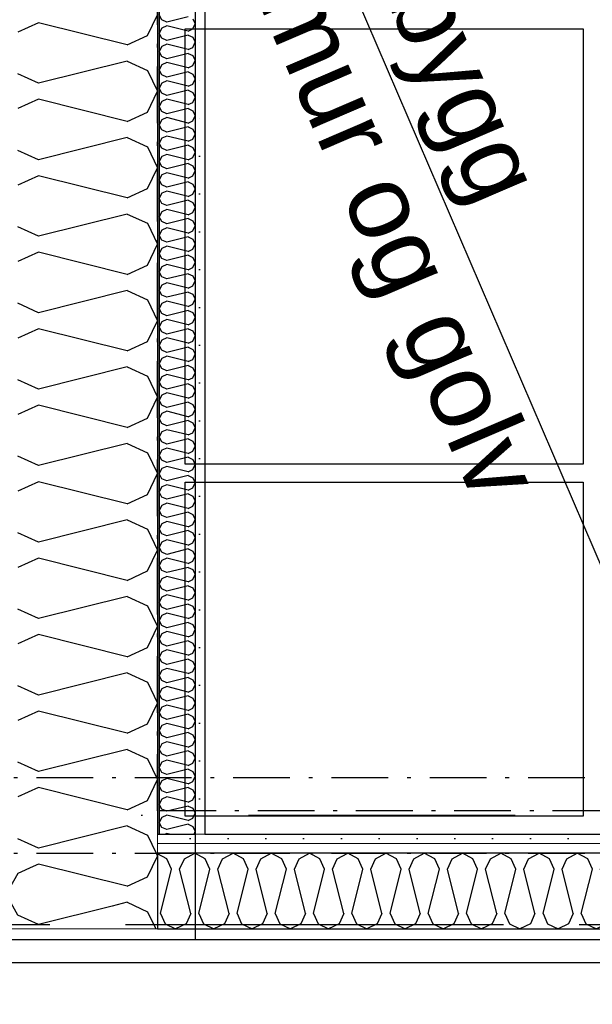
# Model space of a CAD drawing. Header units: millimetres. Extents: x -173281 to 144469, y -85977 to 83288.
# Tile 89 of 256: x -77400 to -76643, y -28322 to -27019. Entities that reach past the tile are written whole.
import ezdxf
from ezdxf.enums import TextEntityAlignment as Align

# ---------------------------------------------------------------- set-up
doc = ezdxf.new("R2010")
doc.units = ezdxf.units.MM
doc.header["$LTSCALE"] = 0.5
doc.header["$MEASUREMENT"] = 0
for name, pattern in [('Akselinje', [1500, 1000, -200, 100, -200]), ('Over snittplan', [260, 150, -50, 10, -50]), ('PLINE', [0]), ('Prikk & stiplet', [1340.555525, 705.555534, -352.777767, 0, -282.222223])]:
    doc.linetypes.add(name, pattern=pattern)
for name, color, linetype in [('223- Bjelker', 7, 'Continuous'), ('232- Ikke-bærende yttervegger (Skravur)(Nye konstruksjoner)', 7, 'Continuous'), ('232- Ikke-bærende yttervegger(Nye konstruksjoner)', 7, 'Continuous'), ('235- Utvendig kledning og overflate (Skravur)(Nye konstruksjoner)', 7, 'Continuous'), ('242- Ikke-bærende innervegger (Skravur)(Nye konstruksjoner)', 7, 'Continuous'), ('242- Ikke-bærende innervegger(Nye konstruksjoner)', 7, 'Continuous'), ('252- Gulv på grunn_ bunnplate', 7, 'Continuous'), ('252- Gulv på grunn_ bunnplate(Nye konstruksjoner)', 7, 'Continuous'), ('255- Gulvoverflate(Nye konstruksjoner)', 7, 'Continuous'), ('256- Faste himlinger og overflatebehandling(Nye konstruksjoner)', 7, 'Continuous'), ('257- Systemhimlinger(Nye konstruksjoner)', 7, 'Continuous'), ('82-- Modullinjer', 7, 'Continuous'), ('832- Tekst bygning(Nye konstruksjoner)', 7, 'Continuous'), ('862- M___Nettoareal(Nye konstruksjoner)', 7, 'Continuous'), ('862- M___Nettoareal(Polylinje)(Nye konstruksjoner)', 7, 'Continuous'), ('862- M___Nettoareal(Tekst)(Nye konstruksjoner)', 7, 'Continuous')]:
    doc.layers.add(name, color=color, linetype=linetype)
doc.layers.add('235- Utvendig kledning og overflate(Nye konstruksjoner)', color=7, linetype='Continuous', lineweight=0)
doc.layers.add('236- Innvendig kledning og overflate(Nye konstruksjoner)', color=7, linetype='Continuous', lineweight=0)
doc.styles.add('GENERATED_STYLE_1', font='arial.ttf')
doc.styles.add('GENERATED_STYLE_2', font='arial.ttf')
doc.linetypes.add('Lydfuge betonggolv', pattern='A,0,[5,A-2607.111 Plan 1. etasje1.Shx,S=3.968254,R=0,X=0,Y=-3.46945e-18],-600,0', length=600)
pattern_1 = [(180, (0, 0), (0, 86.60254), [0, -50]), (180, (-25, -43.3), (0, 86.60254), [0, -50])]

# ---------------------------------------------------------------- blocks, each defined once
blk = doc.blocks.new('Lager_A-136_33', base_point=(-76089.8, -27447.3))
at = {"layer": '862- M___Nettoareal(Polylinje)(Nye konstruksjoner)', "linetype": 'PLINE', "flags": 128}
blk.add_lwpolyline([(-77155.7, -25941.9), (-77155.7, -28096.9), (-76468.2, -28096.9), (-74293.2, -28096.9), (-74293.2, -25946.9), (-76468.2, -25946.9), (-76468.2, -25941.9)], close=True, dxfattribs=at)
at = {"layer": '862- M___Nettoareal(Tekst)(Nye konstruksjoner)', "style": 'GENERATED_STYLE_1'}
for tag, height, p in [('DUMMY_862', 150, (-76207.6, -27184.2)), ('ROOM_NAME', 150, (-76207.6, -27744.6)), ('DUMMY_861', 100, (-76364.8, -27344.4)), ('ROOM_NUMBER', 100, (-76364.8, -27733.2)), ('DUMMY_863', 100, (-75971.9, -27710.3))]:
    blk.add_attdef(tag, text='', height=height, rotation=90, dxfattribs=at).set_placement(p, align=Align.TOP_LEFT)
blk = doc.blocks.new('*X485')
at = {"layer": '242- Ikke-bærende innervegger (Skravur)(Nye konstruksjoner)', "linetype": 'PLINE'}
for p, q in [((-77205.7, -28129.6), (-77218.2, -28122.7)), ((-77199.5, -28143.2), (-77205.7, -28129.6)), ((-77188.9, -28143.2), (-77182.7, -28129.6)), ((-77182.7, -28129.6), (-77168.9, -28121.9)), ((-77155.1, -28129.6), (-77168.9, -28121.9)), ((-77148.9, -28143.2), (-77155.1, -28129.6)), ((-77138.3, -28143.2), (-77132.1, -28129.6)), ((-77132.1, -28129.6), (-77118.3, -28121.9)), ((-77104.5, -28129.6), (-77118.3, -28121.9)), ((-77098.4, -28143.2), (-77104.5, -28129.6)), ((-77087.7, -28143.2), (-77081.6, -28129.6)), ((-77081.6, -28129.6), (-77067.7, -28121.9)), ((-77053.9, -28129.6), (-77067.7, -28121.9)), ((-77047.8, -28143.2), (-77053.9, -28129.6)), ((-77037.1, -28143.2), (-77031, -28129.6)), ((-77031, -28129.6), (-77017.2, -28121.9)), ((-77003.3, -28129.6), (-77017.2, -28121.9)), ((-76997.2, -28143.2), (-77003.3, -28129.6)), ((-76986.6, -28143.2), (-76980.4, -28129.6)), ((-76980.4, -28129.6), (-76966.6, -28121.9)), ((-76952.8, -28129.6), (-76966.6, -28121.9)), ((-76946.6, -28143.2), (-76952.8, -28129.6)), ((-76936, -28143.2), (-76929.8, -28129.6)), ((-76929.8, -28129.6), (-76916, -28121.9)), ((-76902.2, -28129.6), (-76916, -28121.9)), ((-76896, -28143.2), (-76902.2, -28129.6)), ((-76885.4, -28143.2), (-76879.2, -28129.6)), ((-76879.2, -28129.6), (-76865.4, -28121.9)), ((-76851.6, -28129.6), (-76865.4, -28121.9)), ((-76845.4, -28143.2), (-76851.6, -28129.6)), ((-76834.8, -28143.2), (-76828.6, -28129.6)), ((-76828.6, -28129.6), (-76814.8, -28121.9)), ((-76801, -28129.6), (-76814.8, -28121.9)), ((-76794.8, -28143.2), (-76801, -28129.6)), ((-76784.2, -28143.2), (-76778, -28129.6)), ((-76778, -28129.6), (-76764.2, -28121.9)), ((-76750.4, -28129.6), (-76764.2, -28121.9)), ((-76744.3, -28143.2), (-76750.4, -28129.6)), ((-76733.6, -28143.2), (-76727.5, -28129.6)), ((-76727.5, -28129.6), (-76713.6, -28121.9)), ((-76699.8, -28129.6), (-76713.6, -28121.9)), ((-76693.7, -28143.2), (-76699.8, -28129.6)), ((-76683, -28143.2), (-76676.9, -28129.6)), ((-76676.9, -28129.6), (-76663.1, -28121.9)), ((-76649.2, -28129.6), (-76663.1, -28121.9)), ((-76643.1, -28143.2), (-76649.2, -28129.6)), ((-76632.5, -28143.2), (-76626.3, -28129.6)), ((-76626.3, -28129.6), (-76612.5, -28121.9)), ((-76598.7, -28129.6), (-76612.5, -28121.9)), ((-76592.5, -28143.2), (-76598.7, -28129.6)), ((-76581.9, -28143.2), (-76575.7, -28129.6)), ((-76575.7, -28129.6), (-76561.9, -28121.9)), ((-76548.1, -28129.6), (-76561.9, -28121.9)), ((-76541.9, -28143.2), (-76548.1, -28129.6)), ((-76531.3, -28143.2), (-76525.1, -28129.6)), ((-76525.1, -28129.6), (-76511.3, -28121.9)), ((-76497.5, -28129.6), (-76511.3, -28121.9)), ((-76491.3, -28143.2), (-76497.5, -28129.6)), ((-76480.7, -28143.2), (-76474.5, -28129.6)), ((-76474.5, -28129.6), (-76468.2, -28126.1)), ((-77214.2, -28201.8), (-77199.5, -28143.2)), ((-77174.2, -28201.8), (-77188.9, -28143.2)), ((-77163.6, -28201.8), (-77148.9, -28143.2)), ((-77123.6, -28201.8), (-77138.3, -28143.2)), ((-77113, -28201.8), (-77098.4, -28143.2)), ((-77073.1, -28201.8), (-77087.7, -28143.2)), ((-77062.4, -28201.8), (-77047.8, -28143.2)), ((-77022.5, -28201.8), (-77037.1, -28143.2)), ((-77011.8, -28201.8), (-76997.2, -28143.2)), ((-76971.9, -28201.8), (-76986.6, -28143.2)), ((-76961.3, -28201.8), (-76946.6, -28143.2)), ((-76921.3, -28201.8), (-76936, -28143.2)), ((-76910.7, -28201.8), (-76896, -28143.2)), ((-76870.7, -28201.8), (-76885.4, -28143.2)), ((-76860.1, -28201.8), (-76845.4, -28143.2)), ((-76820.1, -28201.8), (-76834.8, -28143.2)), ((-76809.5, -28201.8), (-76794.8, -28143.2)), ((-76769.5, -28201.8), (-76784.2, -28143.2)), ((-76758.9, -28201.8), (-76744.3, -28143.2)), ((-76719, -28201.8), (-76733.6, -28143.2)), ((-76708.3, -28201.8), (-76693.7, -28143.2)), ((-76668.4, -28201.8), (-76683, -28143.2)), ((-76657.7, -28201.8), (-76643.1, -28143.2)), ((-76617.8, -28201.8), (-76632.5, -28143.2)), ((-76607.2, -28201.8), (-76592.5, -28143.2)), ((-76567.2, -28201.8), (-76581.9, -28143.2)), ((-76556.6, -28201.8), (-76541.9, -28143.2)), ((-76516.6, -28201.8), (-76531.3, -28143.2)), ((-76506, -28201.8), (-76491.3, -28143.2)), ((-76468.2, -28193.3), (-76480.7, -28143.2)), ((-77214.2, -28201.8), (-77208, -28215.4)), ((-77174.2, -28201.8), (-77180.4, -28215.4)), ((-77163.6, -28201.8), (-77157.4, -28215.4)), ((-77123.6, -28201.8), (-77129.8, -28215.4)), ((-77113, -28201.8), (-77106.9, -28215.4)), ((-77073.1, -28201.8), (-77079.2, -28215.4)), ((-77062.4, -28201.8), (-77056.3, -28215.4)), ((-77022.5, -28201.8), (-77028.6, -28215.4)), ((-77011.8, -28201.8), (-77005.7, -28215.4)), ((-76971.9, -28201.8), (-76978.1, -28215.4)), ((-76961.3, -28201.8), (-76955.1, -28215.4)), ((-76921.3, -28201.8), (-76927.5, -28215.4)), ((-76910.7, -28201.8), (-76904.5, -28215.4)), ((-76870.7, -28201.8), (-76876.9, -28215.4)), ((-76860.1, -28201.8), (-76853.9, -28215.4)), ((-76820.1, -28201.8), (-76826.3, -28215.4)), ((-76809.5, -28201.8), (-76803.3, -28215.4)), ((-76769.5, -28201.8), (-76775.7, -28215.4)), ((-76758.9, -28201.8), (-76752.8, -28215.4)), ((-76719, -28201.8), (-76725.1, -28215.4)), ((-76708.3, -28201.8), (-76702.2, -28215.4)), ((-76668.4, -28201.8), (-76674.5, -28215.4)), ((-76657.7, -28201.8), (-76651.6, -28215.4)), ((-76617.8, -28201.8), (-76624, -28215.4)), ((-76607.2, -28201.8), (-76601, -28215.4)), ((-76567.2, -28201.8), (-76573.4, -28215.4)), ((-76556.6, -28201.8), (-76550.4, -28215.4)), ((-76516.6, -28201.8), (-76522.8, -28215.4)), ((-76506, -28201.8), (-76499.8, -28215.4)), ((-76468.2, -28206.5), (-76472.2, -28215.4)), ((-77208, -28215.4), (-77194.2, -28221.9)), ((-77180.4, -28215.4), (-77194.2, -28221.9)), ((-77157.4, -28215.4), (-77143.6, -28221.9)), ((-77129.8, -28215.4), (-77143.6, -28221.9)), ((-77106.9, -28215.4), (-77093, -28221.9)), ((-77079.2, -28215.4), (-77093, -28221.9)), ((-77056.3, -28215.4), (-77042.5, -28221.9)), ((-77028.6, -28215.4), (-77042.5, -28221.9)), ((-77005.7, -28215.4), (-76991.9, -28221.9)), ((-76978.1, -28215.4), (-76991.9, -28221.9)), ((-76955.1, -28215.4), (-76941.3, -28221.9)), ((-76927.5, -28215.4), (-76941.3, -28221.9)), ((-76904.5, -28215.4), (-76890.7, -28221.9)), ((-76876.9, -28215.4), (-76890.7, -28221.9)), ((-76853.9, -28215.4), (-76840.1, -28221.9)), ((-76826.3, -28215.4), (-76840.1, -28221.9)), ((-76803.3, -28215.4), (-76789.5, -28221.9)), ((-76775.7, -28215.4), (-76789.5, -28221.9)), ((-76752.8, -28215.4), (-76738.9, -28221.9)), ((-76725.1, -28215.4), (-76738.9, -28221.9)), ((-76702.2, -28215.4), (-76688.4, -28221.9)), ((-76674.5, -28215.4), (-76688.4, -28221.9)), ((-76651.6, -28215.4), (-76637.8, -28221.9)), ((-76624, -28215.4), (-76637.8, -28221.9)), ((-76601, -28215.4), (-76587.2, -28221.9)), ((-76573.4, -28215.4), (-76587.2, -28221.9)), ((-76550.4, -28215.4), (-76536.6, -28221.9)), ((-76522.8, -28215.4), (-76536.6, -28221.9)), ((-76499.8, -28215.4), (-76486, -28221.9)), ((-76472.2, -28215.4), (-76486, -28221.9))]:
    blk.add_line(p, q, dxfattribs=at)
blk = doc.blocks.new('*X1041')
at = {"layer": '235- Utvendig kledning og overflate (Skravur)(Nye konstruksjoner)', "linetype": 'PLINE'}
for p, q in [((-77382.7, -28139.7), (-77402.7, -28148.8)), ((-77402.7, -28148.8), (-77418.2, -28176.4)), ((-77402.7, -28204), (-77418.2, -28176.4)), ((-77278.1, -28192), (-77375.6, -28216.4)), ((-77375.6, -28216.4), (-77402.7, -28204)), ((-77221.3, -28220.4), (-77220.6, -28221.9))]:
    blk.add_line(p, q, dxfattribs=at)
blk = doc.blocks.new('*X1042')
at = {"layer": '235- Utvendig kledning og overflate (Skravur)(Nye konstruksjoner)', "linetype": 'PLINE'}
for p, q in [((-77231.2, -27040.5), (-77218.2, -27012.9)), ((-77375.6, -27023.5), (-77402.7, -27035.9)), ((-77258.3, -27052.9), (-77375.6, -27023.5)), ((-77258.3, -27052.9), (-77231.2, -27040.5)), ((-77258.3, -27074.1), (-77375.6, -27103.5)), ((-77258.3, -27074.1), (-77231.2, -27086.5)), ((-77375.6, -27103.5), (-77402.7, -27091.1)), ((-77231.2, -27086.5), (-77218.2, -27114.1)), ((-77231.2, -27141.7), (-77218.2, -27114.1)), ((-77375.6, -27124.7), (-77402.7, -27137)), ((-77258.3, -27154), (-77375.6, -27124.7)), ((-77258.3, -27154), (-77231.2, -27141.7)), ((-77258.3, -27175.3), (-77375.6, -27204.6)), ((-77258.3, -27175.3), (-77231.2, -27187.6)), ((-77375.6, -27204.6), (-77402.7, -27192.3)), ((-77231.2, -27187.6), (-77218.2, -27215.3)), ((-77231.2, -27242.9), (-77218.2, -27215.3)), ((-77375.6, -27225.9), (-77402.7, -27238.2)), ((-77258.3, -27255.2), (-77375.6, -27225.9)), ((-77258.3, -27255.2), (-77231.2, -27242.9)), ((-77258.3, -27276.5), (-77375.6, -27305.8)), ((-77258.3, -27276.5), (-77231.2, -27288.8)), ((-77375.6, -27305.8), (-77402.7, -27293.5)), ((-77231.2, -27288.8), (-77218.2, -27316.4)), ((-77231.2, -27344.1), (-77218.2, -27316.4)), ((-77375.6, -27327.1), (-77402.7, -27339.4)), ((-77258.3, -27356.4), (-77375.6, -27327.1)), ((-77258.3, -27356.4), (-77231.2, -27344.1)), ((-77258.3, -27377.6), (-77375.6, -27407)), ((-77258.3, -27377.6), (-77231.2, -27390)), ((-77231.2, -27390), (-77218.2, -27417.6)), ((-77375.6, -27407), (-77402.7, -27394.6)), ((-77231.2, -27445.2), (-77218.2, -27417.6)), ((-77375.6, -27428.2), (-77402.7, -27440.6)), ((-77258.3, -27457.6), (-77375.6, -27428.2)), ((-77258.3, -27457.6), (-77231.2, -27445.2)), ((-77258.3, -27478.8), (-77375.6, -27508.1)), ((-77258.3, -27478.8), (-77231.2, -27491.1)), ((-77231.2, -27491.1), (-77218.2, -27518.8)), ((-77375.6, -27508.1), (-77402.7, -27495.8)), ((-77231.2, -27546.4), (-77218.2, -27518.8)), ((-77375.6, -27529.4), (-77402.7, -27541.7)), ((-77258.3, -27558.7), (-77375.6, -27529.4)), ((-77258.3, -27558.7), (-77231.2, -27546.4)), ((-77258.3, -27580), (-77375.6, -27609.3)), ((-77258.3, -27580), (-77231.2, -27592.3)), ((-77375.6, -27609.3), (-77402.7, -27597)), ((-77231.2, -27592.3), (-77218.2, -27619.9)), ((-77231.2, -27647.6), (-77218.2, -27619.9)), ((-77375.6, -27630.6), (-77402.7, -27642.9)), ((-77258.3, -27659.9), (-77375.6, -27630.6)), ((-77258.3, -27659.9), (-77231.2, -27647.6)), ((-77258.3, -27681.2), (-77375.6, -27710.5)), ((-77258.3, -27681.2), (-77231.2, -27693.5)), ((-77375.6, -27710.5), (-77402.7, -27698.2)), ((-77231.2, -27693.5), (-77218.2, -27721.1)), ((-77231.2, -27748.7), (-77218.2, -27721.1)), ((-77375.6, -27731.7), (-77402.7, -27744.1)), ((-77258.3, -27761.1), (-77375.6, -27731.7)), ((-77258.3, -27761.1), (-77231.2, -27748.7)), ((-77258.3, -27782.3), (-77375.6, -27811.7)), ((-77258.3, -27782.3), (-77231.2, -27794.7)), ((-77231.2, -27794.7), (-77218.2, -27822.3)), ((-77375.6, -27811.7), (-77402.7, -27799.3)), ((-77375.6, -27832.9), (-77402.7, -27845.2)), ((-77258.3, -27862.2), (-77375.6, -27832.9)), ((-77231.2, -27849.9), (-77218.2, -27822.3)), ((-77258.3, -27862.2), (-77231.2, -27849.9)), ((-77258.3, -27883.5), (-77375.6, -27912.8)), ((-77258.3, -27883.5), (-77231.2, -27895.8)), ((-77231.2, -27895.8), (-77218.2, -27923.5)), ((-77375.6, -27912.8), (-77402.7, -27900.5)), ((-77231.2, -27951.1), (-77218.2, -27923.5)), ((-77375.6, -27934.1), (-77402.7, -27946.4)), ((-77258.3, -27963.4), (-77375.6, -27934.1)), ((-77258.3, -27963.4), (-77231.2, -27951.1)), ((-77258.3, -27984.7), (-77375.6, -28014)), ((-77258.3, -27984.7), (-77231.2, -27997)), ((-77375.6, -28014), (-77402.7, -28001.7)), ((-77231.2, -27997), (-77218.2, -28024.6)), ((-77231.2, -28052.3), (-77218.2, -28024.6)), ((-77375.6, -28035.3), (-77402.7, -28047.6)), ((-77258.3, -28064.6), (-77375.6, -28035.3)), ((-77258.3, -28064.6), (-77231.2, -28052.3)), ((-77258.3, -28085.8), (-77375.6, -28115.2)), ((-77258.3, -28085.8), (-77231.2, -28098.2)), ((-77375.6, -28115.2), (-77402.7, -28102.9)), ((-77231.2, -28098.2), (-77220, -28121.9))]:
    blk.add_line(p, q, dxfattribs=at)
blk = doc.blocks.new('*X1043')
at = {"layer": '235- Utvendig kledning og overflate (Skravur)(Nye konstruksjoner)', "linetype": 'PLINE'}
for p, q in [((-77231.2, -28153.4), (-77218.2, -28125.8)), ((-77220, -28121.9), (-77218.2, -28125.8)), ((-77375.6, -28136.4), (-77382.7, -28139.7)), ((-77258.3, -28165.8), (-77375.6, -28136.4)), ((-77258.3, -28165.8), (-77231.2, -28153.4)), ((-77258.3, -28187), (-77278.1, -28192)), ((-77258.3, -28187), (-77231.2, -28199.4)), ((-77231.2, -28199.4), (-77221.3, -28220.4))]:
    blk.add_line(p, q, dxfattribs=at)
blk = doc.blocks.new('*X1045')
at = {"layer": '232- Ikke-bærende yttervegger (Skravur)(Nye konstruksjoner)', "linetype": 'PLINE'}
for p, q in [((-77212.5, -27019.5), (-77216.2, -27012.9)), ((-77206, -27022.5), (-77212.5, -27019.5)), ((-77177.8, -27015.5), (-77206, -27022.5)), ((-77171.3, -27018.4), (-77168.2, -27025.1)), ((-77171.3, -27031.7), (-77168.2, -27025.1)), ((-77212.5, -27030.6), (-77216.2, -27037.2)), ((-77212.5, -27043.8), (-77216.2, -27037.2)), ((-77206, -27027.6), (-77212.5, -27030.6)), ((-77177.8, -27034.6), (-77206, -27027.6)), ((-77177.8, -27039.7), (-77206, -27046.8)), ((-77177.8, -27034.6), (-77171.3, -27031.7)), ((-77177.8, -27039.7), (-77171.3, -27042.7)), ((-77206, -27046.8), (-77212.5, -27043.8)), ((-77206, -27051.9), (-77212.5, -27054.8)), ((-77177.8, -27058.9), (-77206, -27051.9)), ((-77171.3, -27042.7), (-77168.2, -27049.3)), ((-77171.3, -27056), (-77168.2, -27049.3)), ((-77212.5, -27054.8), (-77216.2, -27061.5)), ((-77212.5, -27068.1), (-77216.2, -27061.5)), ((-77177.8, -27064), (-77206, -27071.1)), ((-77177.8, -27058.9), (-77171.3, -27056)), ((-77177.8, -27064), (-77171.3, -27067)), ((-77206, -27071.1), (-77212.5, -27068.1)), ((-77206, -27076.2), (-77212.5, -27079.1)), ((-77177.8, -27083.2), (-77206, -27076.2)), ((-77171.3, -27067), (-77168.2, -27073.6)), ((-77171.3, -27080.2), (-77168.2, -27073.6)), ((-77212.5, -27079.1), (-77216.2, -27085.8)), ((-77212.5, -27092.4), (-77216.2, -27085.8)), ((-77177.8, -27088.3), (-77206, -27095.3)), ((-77177.8, -27083.2), (-77171.3, -27080.2)), ((-77177.8, -27088.3), (-77171.3, -27091.3)), ((-77171.3, -27091.3), (-77168.2, -27097.9)), ((-77212.5, -27103.4), (-77216.2, -27110)), ((-77206, -27095.3), (-77212.5, -27092.4)), ((-77206, -27100.5), (-77212.5, -27103.4)), ((-77177.8, -27107.5), (-77206, -27100.5)), ((-77177.8, -27107.5), (-77171.3, -27104.5)), ((-77171.3, -27104.5), (-77168.2, -27097.9)), ((-77212.5, -27116.7), (-77216.2, -27110)), ((-77206, -27119.6), (-77212.5, -27116.7)), ((-77177.8, -27112.6), (-77206, -27119.6)), ((-77177.8, -27112.6), (-77171.3, -27115.6)), ((-77171.3, -27115.6), (-77168.2, -27122.2)), ((-77212.5, -27127.7), (-77216.2, -27134.3)), ((-77206, -27124.7), (-77212.5, -27127.7)), ((-77177.8, -27131.8), (-77206, -27124.7)), ((-77177.8, -27131.8), (-77171.3, -27128.8)), ((-77171.3, -27128.8), (-77168.2, -27122.2)), ((-77212.5, -27141), (-77216.2, -27134.3)), ((-77206, -27143.9), (-77212.5, -27141)), ((-77177.8, -27136.9), (-77206, -27143.9)), ((-77177.8, -27136.9), (-77171.3, -27139.8)), ((-77171.3, -27139.8), (-77168.2, -27146.5)), ((-77212.5, -27152), (-77216.2, -27158.6)), ((-77206, -27149), (-77212.5, -27152)), ((-77177.8, -27156.1), (-77206, -27149)), ((-77177.8, -27156.1), (-77171.3, -27153.1)), ((-77171.3, -27153.1), (-77168.2, -27146.5)), ((-77212.5, -27165.2), (-77216.2, -27158.6)), ((-77206, -27168.2), (-77212.5, -27165.2)), ((-77177.8, -27161.2), (-77206, -27168.2)), ((-77177.8, -27161.2), (-77171.3, -27164.1)), ((-77171.3, -27164.1), (-77168.2, -27170.7)), ((-77212.5, -27176.3), (-77216.2, -27182.9)), ((-77212.5, -27189.5), (-77216.2, -27182.9)), ((-77206, -27173.3), (-77212.5, -27176.3)), ((-77177.8, -27180.3), (-77206, -27173.3)), ((-77177.8, -27180.3), (-77171.3, -27177.4)), ((-77171.3, -27177.4), (-77168.2, -27170.7)), ((-77206, -27192.5), (-77212.5, -27189.5)), ((-77177.8, -27185.4), (-77206, -27192.5)), ((-77177.8, -27185.4), (-77171.3, -27188.4)), ((-77171.3, -27188.4), (-77168.2, -27195)), ((-77171.3, -27201.7), (-77168.2, -27195)), ((-77212.5, -27200.5), (-77216.2, -27207.2)), ((-77212.5, -27213.8), (-77216.2, -27207.2)), ((-77206, -27197.6), (-77212.5, -27200.5)), ((-77177.8, -27204.6), (-77206, -27197.6)), ((-77177.8, -27204.6), (-77171.3, -27201.7)), ((-77206, -27216.8), (-77212.5, -27213.8)), ((-77206, -27221.9), (-77212.5, -27224.8)), ((-77177.8, -27209.7), (-77206, -27216.8)), ((-77177.8, -27228.9), (-77206, -27221.9)), ((-77177.8, -27209.7), (-77171.3, -27212.7)), ((-77171.3, -27212.7), (-77168.2, -27219.3)), ((-77171.3, -27225.9), (-77168.2, -27219.3)), ((-77212.5, -27224.8), (-77216.2, -27231.4)), ((-77212.5, -27238.1), (-77216.2, -27231.4)), ((-77177.8, -27234), (-77206, -27241)), ((-77177.8, -27228.9), (-77171.3, -27225.9)), ((-77177.8, -27234), (-77171.3, -27237)), ((-77206, -27241), (-77212.5, -27238.1)), ((-77206, -27246.1), (-77212.5, -27249.1)), ((-77177.8, -27253.2), (-77206, -27246.1)), ((-77171.3, -27237), (-77168.2, -27243.6)), ((-77171.3, -27250.2), (-77168.2, -27243.6)), ((-77212.5, -27249.1), (-77216.2, -27255.7)), ((-77212.5, -27262.4), (-77216.2, -27255.7)), ((-77177.8, -27258.3), (-77206, -27265.3)), ((-77177.8, -27253.2), (-77171.3, -27250.2)), ((-77177.8, -27258.3), (-77171.3, -27261.2)), ((-77171.3, -27261.2), (-77168.2, -27267.9)), ((-77212.5, -27273.4), (-77216.2, -27280)), ((-77206, -27265.3), (-77212.5, -27262.4)), ((-77206, -27270.4), (-77212.5, -27273.4)), ((-77177.8, -27277.5), (-77206, -27270.4)), ((-77171.3, -27274.5), (-77168.2, -27267.9)), ((-77212.5, -27286.6), (-77216.2, -27280)), ((-77206, -27289.6), (-77212.5, -27286.6)), ((-77177.8, -27282.6), (-77206, -27289.6)), ((-77177.8, -27277.5), (-77171.3, -27274.5)), ((-77177.8, -27282.6), (-77171.3, -27285.5)), ((-77171.3, -27285.5), (-77168.2, -27292.2)), ((-77212.5, -27297.7), (-77216.2, -27304.3)), ((-77206, -27294.7), (-77212.5, -27297.7)), ((-77177.8, -27301.7), (-77206, -27294.7)), ((-77177.8, -27301.7), (-77171.3, -27298.8)), ((-77171.3, -27298.8), (-77168.2, -27292.2)), ((-77212.5, -27310.9), (-77216.2, -27304.3)), ((-77206, -27313.9), (-77212.5, -27310.9)), ((-77177.8, -27306.8), (-77206, -27313.9)), ((-77177.8, -27306.8), (-77171.3, -27309.8)), ((-77171.3, -27309.8), (-77168.2, -27316.4)), ((-77212.5, -27321.9), (-77216.2, -27328.6)), ((-77206, -27319), (-77212.5, -27321.9)), ((-77177.8, -27326), (-77206, -27319)), ((-77177.8, -27326), (-77171.3, -27323.1)), ((-77171.3, -27323.1), (-77168.2, -27316.4)), ((-77212.5, -27335.2), (-77216.2, -27328.6)), ((-77206, -27338.2), (-77212.5, -27335.2)), ((-77177.8, -27331.1), (-77206, -27338.2)), ((-77177.8, -27331.1), (-77171.3, -27334.1)), ((-77171.3, -27334.1), (-77168.2, -27340.7)), ((-77212.5, -27346.2), (-77216.2, -27352.9)), ((-77206, -27343.3), (-77212.5, -27346.2)), ((-77177.8, -27350.3), (-77206, -27343.3)), ((-77177.8, -27350.3), (-77171.3, -27347.3)), ((-77171.3, -27347.3), (-77168.2, -27340.7)), ((-77212.5, -27359.5), (-77216.2, -27352.9)), ((-77206, -27362.4), (-77212.5, -27359.5)), ((-77177.8, -27355.4), (-77206, -27362.4)), ((-77177.8, -27355.4), (-77171.3, -27358.4)), ((-77171.3, -27358.4), (-77168.2, -27365)), ((-77171.3, -27371.6), (-77168.2, -27365)), ((-77212.5, -27370.5), (-77216.2, -27377.1)), ((-77212.5, -27383.8), (-77216.2, -27377.1)), ((-77206, -27367.5), (-77212.5, -27370.5)), ((-77177.8, -27374.6), (-77206, -27367.5)), ((-77177.8, -27374.6), (-77171.3, -27371.6)), ((-77206, -27386.7), (-77212.5, -27383.8)), ((-77177.8, -27379.7), (-77206, -27386.7)), ((-77177.8, -27379.7), (-77171.3, -27382.6)), ((-77171.3, -27382.6), (-77168.2, -27389.3)), ((-77171.3, -27395.9), (-77168.2, -27389.3)), ((-77212.5, -27394.8), (-77216.2, -27401.4)), ((-77212.5, -27408), (-77216.2, -27401.4)), ((-77206, -27391.8), (-77212.5, -27394.8)), ((-77177.8, -27398.9), (-77206, -27391.8)), ((-77177.8, -27404), (-77206, -27411)), ((-77177.8, -27398.9), (-77171.3, -27395.9)), ((-77177.8, -27404), (-77171.3, -27406.9)), ((-77206, -27411), (-77212.5, -27408)), ((-77206, -27416.1), (-77212.5, -27419.1)), ((-77177.8, -27423.1), (-77206, -27416.1)), ((-77171.3, -27406.9), (-77168.2, -27413.6)), ((-77171.3, -27420.2), (-77168.2, -27413.6)), ((-77212.5, -27419.1), (-77216.2, -27425.7)), ((-77212.5, -27432.3), (-77216.2, -27425.7)), ((-77177.8, -27428.2), (-77206, -27435.3)), ((-77177.8, -27423.1), (-77171.3, -27420.2)), ((-77177.8, -27428.2), (-77171.3, -27431.2)), ((-77212.5, -27443.3), (-77216.2, -27450)), ((-77206, -27435.3), (-77212.5, -27432.3)), ((-77206, -27440.4), (-77212.5, -27443.3)), ((-77177.8, -27447.4), (-77206, -27440.4)), ((-77171.3, -27431.2), (-77168.2, -27437.8)), ((-77171.3, -27444.5), (-77168.2, -27437.8)), ((-77212.5, -27456.6), (-77216.2, -27450)), ((-77206, -27459.6), (-77212.5, -27456.6)), ((-77177.8, -27452.5), (-77206, -27459.6)), ((-77177.8, -27447.4), (-77171.3, -27444.5)), ((-77177.8, -27452.5), (-77171.3, -27455.5)), ((-77171.3, -27455.5), (-77168.2, -27462.1)), ((-77212.5, -27467.6), (-77216.2, -27474.3)), ((-77206, -27464.7), (-77212.5, -27467.6)), ((-77177.8, -27471.7), (-77206, -27464.7)), ((-77177.8, -27471.7), (-77171.3, -27468.8)), ((-77171.3, -27468.8), (-77168.2, -27462.1)), ((-77212.5, -27480.9), (-77216.2, -27474.3)), ((-77206, -27483.8), (-77212.5, -27480.9)), ((-77177.8, -27476.8), (-77206, -27483.8)), ((-77177.8, -27476.8), (-77171.3, -27479.8)), ((-77171.3, -27479.8), (-77168.2, -27486.4)), ((-77212.5, -27491.9), (-77216.2, -27498.5)), ((-77206, -27489), (-77212.5, -27491.9)), ((-77177.8, -27496), (-77206, -27489)), ((-77177.8, -27496), (-77171.3, -27493)), ((-77171.3, -27493), (-77168.2, -27486.4)), ((-77212.5, -27505.2), (-77216.2, -27498.5)), ((-77206, -27508.1), (-77212.5, -27505.2)), ((-77177.8, -27501.1), (-77206, -27508.1)), ((-77177.8, -27501.1), (-77171.3, -27504.1)), ((-77171.3, -27504.1), (-77168.2, -27510.7)), ((-77212.5, -27516.2), (-77216.2, -27522.8)), ((-77206, -27513.2), (-77212.5, -27516.2)), ((-77177.8, -27520.3), (-77206, -27513.2)), ((-77177.8, -27520.3), (-77171.3, -27517.3)), ((-77171.3, -27517.3), (-77168.2, -27510.7)), ((-77212.5, -27529.5), (-77216.2, -27522.8)), ((-77206, -27532.4), (-77212.5, -27529.5)), ((-77177.8, -27525.4), (-77206, -27532.4)), ((-77177.8, -27525.4), (-77171.3, -27528.3)), ((-77171.3, -27528.3), (-77168.2, -27535)), ((-77212.5, -27540.5), (-77216.2, -27547.1)), ((-77212.5, -27553.7), (-77216.2, -27547.1)), ((-77206, -27537.5), (-77212.5, -27540.5)), ((-77177.8, -27544.6), (-77206, -27537.5)), ((-77177.8, -27544.6), (-77171.3, -27541.6)), ((-77171.3, -27541.6), (-77168.2, -27535)), ((-77206, -27556.7), (-77212.5, -27553.7)), ((-77177.8, -27549.7), (-77206, -27556.7)), ((-77177.8, -27549.7), (-77171.3, -27552.6)), ((-77171.3, -27552.6), (-77168.2, -27559.2)), ((-77171.3, -27565.9), (-77168.2, -27559.2)), ((-77212.5, -27564.8), (-77216.2, -27571.4)), ((-77212.5, -27578), (-77216.2, -27571.4)), ((-77206, -27561.8), (-77212.5, -27564.8)), ((-77177.8, -27568.8), (-77206, -27561.8)), ((-77177.8, -27568.8), (-77171.3, -27565.9)), ((-77206, -27581), (-77212.5, -27578)), ((-77206, -27586.1), (-77212.5, -27589)), ((-77177.8, -27573.9), (-77206, -27581)), ((-77177.8, -27593.1), (-77206, -27586.1)), ((-77177.8, -27573.9), (-77171.3, -27576.9)), ((-77171.3, -27576.9), (-77168.2, -27583.5)), ((-77171.3, -27590.2), (-77168.2, -27583.5)), ((-77212.5, -27589), (-77216.2, -27595.7)), ((-77212.5, -27602.3), (-77216.2, -27595.7)), ((-77177.8, -27598.2), (-77206, -27605.3)), ((-77177.8, -27593.1), (-77171.3, -27590.2)), ((-77177.8, -27598.2), (-77171.3, -27601.2)), ((-77206, -27605.3), (-77212.5, -27602.3)), ((-77206, -27610.4), (-77212.5, -27613.3)), ((-77177.8, -27617.4), (-77206, -27610.4)), ((-77171.3, -27601.2), (-77168.2, -27607.8)), ((-77171.3, -27614.4), (-77168.2, -27607.8)), ((-77212.5, -27613.3), (-77216.2, -27619.9)), ((-77212.5, -27626.6), (-77216.2, -27619.9)), ((-77177.8, -27622.5), (-77206, -27629.5)), ((-77177.8, -27617.4), (-77171.3, -27614.4)), ((-77177.8, -27622.5), (-77171.3, -27625.5)), ((-77171.3, -27625.5), (-77168.2, -27632.1)), ((-77212.5, -27637.6), (-77216.2, -27644.2)), ((-77206, -27629.5), (-77212.5, -27626.6)), ((-77206, -27634.6), (-77212.5, -27637.6)), ((-77177.8, -27641.7), (-77206, -27634.6)), ((-77177.8, -27641.7), (-77171.3, -27638.7)), ((-77171.3, -27638.7), (-77168.2, -27632.1)), ((-77212.5, -27650.9), (-77216.2, -27644.2)), ((-77206, -27653.8), (-77212.5, -27650.9)), ((-77177.8, -27646.8), (-77206, -27653.8)), ((-77177.8, -27646.8), (-77171.3, -27649.7)), ((-77171.3, -27649.7), (-77168.2, -27656.4)), ((-77212.5, -27661.9), (-77216.2, -27668.5)), ((-77206, -27658.9), (-77212.5, -27661.9)), ((-77177.8, -27666), (-77206, -27658.9)), ((-77177.8, -27666), (-77171.3, -27663)), ((-77171.3, -27663), (-77168.2, -27656.4)), ((-77212.5, -27675.1), (-77216.2, -27668.5)), ((-77206, -27678.1), (-77212.5, -27675.1)), ((-77177.8, -27671.1), (-77206, -27678.1)), ((-77177.8, -27671.1), (-77171.3, -27674)), ((-77171.3, -27674), (-77168.2, -27680.7)), ((-77212.5, -27686.2), (-77216.2, -27692.8)), ((-77206, -27683.2), (-77212.5, -27686.2)), ((-77177.8, -27690.2), (-77206, -27683.2)), ((-77177.8, -27690.2), (-77171.3, -27687.3)), ((-77171.3, -27687.3), (-77168.2, -27680.7)), ((-77212.5, -27699.4), (-77216.2, -27692.8)), ((-77206, -27702.4), (-77212.5, -27699.4)), ((-77177.8, -27695.3), (-77206, -27702.4)), ((-77177.8, -27695.3), (-77171.3, -27698.3)), ((-77171.3, -27698.3), (-77168.2, -27704.9)), ((-77212.5, -27710.4), (-77216.2, -27717.1)), ((-77212.5, -27723.7), (-77216.2, -27717.1)), ((-77206, -27707.5), (-77212.5, -27710.4)), ((-77177.8, -27714.5), (-77206, -27707.5)), ((-77177.8, -27714.5), (-77171.3, -27711.6)), ((-77171.3, -27711.6), (-77168.2, -27704.9)), ((-77206, -27726.7), (-77212.5, -27723.7)), ((-77177.8, -27719.6), (-77206, -27726.7)), ((-77177.8, -27719.6), (-77171.3, -27722.6)), ((-77171.3, -27722.6), (-77168.2, -27729.2)), ((-77171.3, -27735.8), (-77168.2, -27729.2)), ((-77212.5, -27734.7), (-77216.2, -27741.4)), ((-77212.5, -27748), (-77216.2, -27741.4)), ((-77206, -27731.8), (-77212.5, -27734.7)), ((-77177.8, -27738.8), (-77206, -27731.8)), ((-77177.8, -27738.8), (-77171.3, -27735.8)), ((-77206, -27750.9), (-77212.5, -27748)), ((-77206, -27756), (-77212.5, -27759)), ((-77177.8, -27743.9), (-77206, -27750.9)), ((-77177.8, -27763.1), (-77206, -27756)), ((-77177.8, -27743.9), (-77171.3, -27746.9)), ((-77171.3, -27746.9), (-77168.2, -27753.5)), ((-77171.3, -27760.1), (-77168.2, -27753.5)), ((-77212.5, -27759), (-77216.2, -27765.6)), ((-77212.5, -27772.3), (-77216.2, -27765.6)), ((-77177.8, -27768.2), (-77206, -27775.2)), ((-77177.8, -27763.1), (-77171.3, -27760.1)), ((-77177.8, -27768.2), (-77171.3, -27771.1)), ((-77206, -27775.2), (-77212.5, -27772.3)), ((-77206, -27780.3), (-77212.5, -27783.3)), ((-77177.8, -27787.4), (-77206, -27780.3)), ((-77171.3, -27771.1), (-77168.2, -27777.8)), ((-77171.3, -27784.4), (-77168.2, -27777.8)), ((-77212.5, -27783.3), (-77216.2, -27789.9)), ((-77212.5, -27796.5), (-77216.2, -27789.9)), ((-77177.8, -27792.5), (-77206, -27799.5)), ((-77177.8, -27787.4), (-77171.3, -27784.4)), ((-77177.8, -27792.5), (-77171.3, -27795.4)), ((-77212.5, -27807.6), (-77216.2, -27814.2)), ((-77206, -27799.5), (-77212.5, -27796.5)), ((-77206, -27804.6), (-77212.5, -27807.6)), ((-77177.8, -27811.6), (-77206, -27804.6)), ((-77171.3, -27795.4), (-77168.2, -27802.1)), ((-77171.3, -27808.7), (-77168.2, -27802.1)), ((-77212.5, -27820.8), (-77216.2, -27814.2)), ((-77206, -27823.8), (-77212.5, -27820.8)), ((-77177.8, -27816.7), (-77206, -27823.8)), ((-77177.8, -27811.6), (-77171.3, -27808.7)), ((-77177.8, -27816.7), (-77171.3, -27819.7)), ((-77171.3, -27819.7), (-77168.2, -27826.3)), ((-77212.5, -27831.8), (-77216.2, -27838.5)), ((-77206, -27828.9), (-77212.5, -27831.8)), ((-77177.8, -27835.9), (-77206, -27828.9)), ((-77177.8, -27835.9), (-77171.3, -27833)), ((-77171.3, -27833), (-77168.2, -27826.3)), ((-77212.5, -27845.1), (-77216.2, -27838.5)), ((-77206, -27848.1), (-77212.5, -27845.1)), ((-77177.8, -27841), (-77206, -27848.1)), ((-77177.8, -27841), (-77171.3, -27844)), ((-77171.3, -27844), (-77168.2, -27850.6)), ((-77212.5, -27856.1), (-77216.2, -27862.8)), ((-77206, -27853.2), (-77212.5, -27856.1)), ((-77177.8, -27860.2), (-77206, -27853.2)), ((-77177.8, -27860.2), (-77171.3, -27857.3)), ((-77171.3, -27857.3), (-77168.2, -27850.6)), ((-77212.5, -27869.4), (-77216.2, -27862.8)), ((-77206, -27872.4), (-77212.5, -27869.4)), ((-77177.8, -27865.3), (-77206, -27872.4)), ((-77177.8, -27865.3), (-77171.3, -27868.3)), ((-77171.3, -27868.3), (-77168.2, -27874.9)), ((-77212.5, -27880.4), (-77216.2, -27887)), ((-77206, -27877.5), (-77212.5, -27880.4)), ((-77177.8, -27884.5), (-77206, -27877.5)), ((-77177.8, -27884.5), (-77171.3, -27881.5)), ((-77171.3, -27881.5), (-77168.2, -27874.9)), ((-77212.5, -27893.7), (-77216.2, -27887)), ((-77206, -27896.6), (-77212.5, -27893.7)), ((-77177.8, -27889.6), (-77206, -27896.6)), ((-77177.8, -27889.6), (-77171.3, -27892.6)), ((-77171.3, -27892.6), (-77168.2, -27899.2)), ((-77171.3, -27905.8), (-77168.2, -27899.2)), ((-77212.5, -27904.7), (-77216.2, -27911.3)), ((-77212.5, -27918), (-77216.2, -27911.3)), ((-77206, -27901.7), (-77212.5, -27904.7)), ((-77177.8, -27908.8), (-77206, -27901.7)), ((-77177.8, -27908.8), (-77171.3, -27905.8)), ((-77206, -27920.9), (-77212.5, -27918)), ((-77177.8, -27913.9), (-77206, -27920.9)), ((-77177.8, -27913.9), (-77171.3, -27916.8)), ((-77171.3, -27916.8), (-77168.2, -27923.5)), ((-77171.3, -27930.1), (-77168.2, -27923.5)), ((-77212.5, -27929), (-77216.2, -27935.6)), ((-77212.5, -27942.2), (-77216.2, -27935.6)), ((-77206, -27926), (-77212.5, -27929)), ((-77177.8, -27933.1), (-77206, -27926)), ((-77177.8, -27938.2), (-77206, -27945.2)), ((-77177.8, -27933.1), (-77171.3, -27930.1)), ((-77177.8, -27938.2), (-77171.3, -27941.1)), ((-77206, -27945.2), (-77212.5, -27942.2)), ((-77206, -27950.3), (-77212.5, -27953.3)), ((-77177.8, -27957.3), (-77206, -27950.3)), ((-77171.3, -27941.1), (-77168.2, -27947.7)), ((-77171.3, -27954.4), (-77168.2, -27947.7)), ((-77212.5, -27953.3), (-77216.2, -27959.9)), ((-77212.5, -27966.5), (-77216.2, -27959.9)), ((-77177.8, -27962.4), (-77206, -27969.5)), ((-77177.8, -27957.3), (-77171.3, -27954.4)), ((-77177.8, -27962.4), (-77171.3, -27965.4)), ((-77212.5, -27977.5), (-77216.2, -27984.2)), ((-77206, -27969.5), (-77212.5, -27966.5)), ((-77206, -27974.6), (-77212.5, -27977.5)), ((-77177.8, -27981.6), (-77206, -27974.6)), ((-77171.3, -27965.4), (-77168.2, -27972)), ((-77171.3, -27978.7), (-77168.2, -27972)), ((-77212.5, -27990.8), (-77216.2, -27984.2)), ((-77177.8, -27986.7), (-77206, -27993.8)), ((-77177.8, -27981.6), (-77171.3, -27978.7)), ((-77177.8, -27986.7), (-77171.3, -27989.7)), ((-77171.3, -27989.7), (-77168.2, -27996.3)), ((-77212.5, -28001.8), (-77216.2, -28008.4)), ((-77206, -27993.8), (-77212.5, -27990.8)), ((-77206, -27998.9), (-77212.5, -28001.8)), ((-77177.8, -28005.9), (-77206, -27998.9)), ((-77177.8, -28005.9), (-77171.3, -28002.9)), ((-77171.3, -28002.9), (-77168.2, -27996.3)), ((-77212.5, -28015.1), (-77216.2, -28008.4)), ((-77206, -28018), (-77212.5, -28015.1)), ((-77177.8, -28011), (-77206, -28018)), ((-77177.8, -28011), (-77171.3, -28014)), ((-77171.3, -28014), (-77168.2, -28020.6)), ((-77212.5, -28026.1), (-77216.2, -28032.7)), ((-77206, -28023.1), (-77212.5, -28026.1)), ((-77177.8, -28030.2), (-77206, -28023.1)), ((-77177.8, -28030.2), (-77171.3, -28027.2)), ((-77171.3, -28027.2), (-77168.2, -28020.6)), ((-77212.5, -28039.4), (-77216.2, -28032.7)), ((-77206, -28042.3), (-77212.5, -28039.4)), ((-77177.8, -28035.3), (-77206, -28042.3)), ((-77177.8, -28035.3), (-77171.3, -28038.2)), ((-77171.3, -28038.2), (-77168.2, -28044.9)), ((-77212.5, -28050.4), (-77216.2, -28057)), ((-77206, -28047.4), (-77212.5, -28050.4)), ((-77177.8, -28054.5), (-77206, -28047.4)), ((-77177.8, -28054.5), (-77171.3, -28051.5)), ((-77171.3, -28051.5), (-77168.2, -28044.9)), ((-77212.5, -28063.6), (-77216.2, -28057)), ((-77206, -28066.6), (-77212.5, -28063.6)), ((-77177.8, -28059.6), (-77206, -28066.6)), ((-77177.8, -28059.6), (-77171.3, -28062.5)), ((-77171.3, -28062.5), (-77168.2, -28069.2)), ((-77212.5, -28074.7), (-77216.2, -28081.3)), ((-77212.5, -28087.9), (-77216.2, -28081.3)), ((-77206, -28071.7), (-77212.5, -28074.7)), ((-77177.8, -28078.7), (-77206, -28071.7)), ((-77177.8, -28078.7), (-77171.3, -28075.8)), ((-77171.3, -28075.8), (-77168.2, -28069.2)), ((-77206, -28090.9), (-77212.5, -28087.9)), ((-77177.8, -28083.8), (-77206, -28090.9)), ((-77177.8, -28083.8), (-77171.3, -28086.8)), ((-77171.3, -28086.8), (-77168.2, -28093.4)), ((-77169.8, -28096.9), (-77168.2, -28093.4)), ((-77206, -28096), (-77208, -28096.9)), ((-77202.2, -28096.9), (-77206, -28096))]:
    blk.add_line(p, q, dxfattribs=at)
blk = doc.blocks.new('Standard grid marker[259]', base_point=(20939.5, -28216.9))
at = {"layer": '82-- Modullinjer', "linetype": 'Akselinje'}
blk.add_line((20739.5, -28216.9), (-81321.3, -28216.9), dxfattribs=at)
at = {"layer": '82-- Modullinjer', "style": 'GENERATED_STYLE_2'}
for tag, p in [('AC_MarkerText_1_0', (21062, -28256.9)), ('AC_MarkerText_1_1', (-81898.8, -28256.9))]:
    blk.add_attdef(tag, text='', height=175, rotation=90, dxfattribs=at).set_placement(p, align=Align.TOP_CENTER)

msp = doc.modelspace()

# ---------------------------------------------------------------- hatches: boundary and pattern name
at = {"layer": '232- Ikke-bærende yttervegger (Skravur)(Nye konstruksjoner)', "linetype": 'Continuous'}
msp.add_hatch(color=256, dxfattribs=at).paths.add_polyline_path([(-77218.2, -25941.9), (-77218.2, -28096.9), (-77216.2, -28096.9), (-77216.2, -25941.9)])
h = msp.add_hatch(dxfattribs=at)
h.set_pattern_fill('Gips', color=256, style=0, pattern_type=2)
h.set_pattern_definition([(270, (0, 0), (86.60254, 0), [0, -50]), (270, (43.3, -25), (86.60254, 0), [0, -50])])
h.paths.add_polyline_path([(-77155.7, -28096.9), (-77155.7, -25941.9), (-77168.2, -25941.9), (-77168.2, -28096.9)])
at = {"layer": '242- Ikke-bærende innervegger (Skravur)(Nye konstruksjoner)', "linetype": 'Continuous'}
h = msp.add_hatch(dxfattribs=at)
h.set_pattern_fill('Gips', color=256, style=0, pattern_type=2)
h.set_pattern_definition(pattern_1)
h.paths.add_polyline_path([(-76468.2, -28096.9), (-77218.2, -28096.9), (-77218.2, -28109.4), (-76468.2, -28109.4)])
h = msp.add_hatch(dxfattribs=at)
h.set_pattern_fill('Gips', color=256, style=0, pattern_type=2)
h.set_pattern_definition(pattern_1)
h.paths.add_polyline_path([(-76468.2, -28109.4), (-77218.2, -28109.4), (-77218.2, -28121.9), (-76468.2, -28121.9)])

# ---------------------------------------------------------------- linework, layer by layer
at = {"layer": '223- Bjelker', "linetype": 'Over snittplan'}
for p, q in [((-77768.2, -28021.9), (-70408.7, -28021.9)), ((-77768.2, -28121.9), (-70408.7, -28121.9))]:
    msp.add_line(p, q, dxfattribs=at)
at = {"layer": '223- Bjelker', "linetype": 'Prikk & stiplet'}
msp.add_line((-77768.2, -28071.9), (-70408.7, -28071.9), dxfattribs=at)
at = {"layer": '232- Ikke-bærende yttervegger(Nye konstruksjoner)', "linetype": 'PLINE'}
msp.add_line((-77216.2, -25941.9), (-77216.2, -28096.9), dxfattribs=at)
at = {"layer": '232- Ikke-bærende yttervegger(Nye konstruksjoner)', "linetype": 'PLINE', "flags": 128}
for points in [[(-77218.2, -25941.9), (-77218.2, -28096.9)], [(-77218.2, -28096.9), (-77216.2, -28096.9)], [(-77216.2, -28096.9), (-77168.2, -28096.9)]]:
    msp.add_lwpolyline(points, dxfattribs=at)
at = {"layer": '235- Utvendig kledning og overflate(Nye konstruksjoner)', "linetype": 'PLINE', "flags": 128}
for points in [[(-77218.2, -28221.9), (-77218.2, -25941.9)], [(-77218.2, -28221.9), (-77418.2, -28221.9)]]:
    msp.add_lwpolyline(points, dxfattribs=at)
at = {"layer": '236- Innvendig kledning og overflate(Nye konstruksjoner)', "linetype": 'PLINE'}
for p, q in [((-77168.2, -28096.9), (-77168.2, -25941.9)), ((-76468.2, -28109.4), (-77218.2, -28109.4))]:
    msp.add_line(p, q, dxfattribs=at)
at = {"layer": '236- Innvendig kledning og overflate(Nye konstruksjoner)', "linetype": 'PLINE', "flags": 128}
for points in [[(-77155.7, -28096.9), (-77155.7, -25941.9)], [(-76468.2, -28096.9), (-77218.2, -28096.9)], [(-77218.2, -28096.9), (-77218.2, -28109.4)], [(-77168.2, -28096.9), (-77155.7, -28096.9)], [(-77218.2, -28109.4), (-77218.2, -28121.9)]]:
    msp.add_lwpolyline(points, dxfattribs=at)
at = {"layer": '242- Ikke-bærende innervegger(Nye konstruksjoner)', "linetype": 'PLINE'}
msp.add_line((-76468.2, -28121.9), (-77218.2, -28121.9), dxfattribs=at)
at = {"layer": '242- Ikke-bærende innervegger(Nye konstruksjoner)', "linetype": 'PLINE', "flags": 128}
for points in [[(-77218.2, -28121.9), (-77218.2, -28221.9)], [(-77218.2, -28221.9), (-76468.2, -28221.9)]]:
    msp.add_lwpolyline(points, dxfattribs=at)
at = {"layer": '252- Gulv på grunn_ bunnplate', "linetype": 'PLINE', "flags": 128}
msp.add_lwpolyline([(-77653.7, -28236.4), (-76468.2, -28236.4), (-76468.2, -25956.9), (-68648.2, -25956.9), (-68648.2, -14971.9), (-68648.2, -14846.9), (-70768.2, -14846.9), (-70768.2, -11941.9), (-75053.7, -11941.9), (-75053.7, 2273.1), (-74818.2, 2273.1), (-74818.2, 4673.1), (-63042.7, 4673.1), (-63042.7, 2373.1), (-61492.7, 2373.1), (-61492.7, -15001.9), (-65023.2, -15001.9), (-65023.2, -14971.9), (-65037.7, -14971.9), (-65037.7, -25831.9), (-61478.2, -25831.9), (-61478.2, -37386.4), (-60337.7, -37386.4), (-60337.7, -41897.4), (-61487.7, -41897.4), (-61487.7, -43697.4), (-63278.2, -43697.4), (-63278.2, -41936.9), (-63428.2, -41936.9), (-63428.2, -43701.9), (-65168.2, -43701.9), (-65168.2, -43797.4), (-71027.7, -43797.4), (-71027.7, -44997.4), (-75013.7, -44997.4), (-75013.7, -43797.4), (-76238.2, -43797.4), (-76238.2, -38801.9), (-77653.7, -38801.9)], close=True, dxfattribs=at)
at = {"layer": '252- Gulv på grunn_ bunnplate(Nye konstruksjoner)', "linetype": 'PLINE', "flags": 128}
msp.add_lwpolyline([(-76468.2, -28236.4), (-76468.2, -25956.9), (-77168.2, -25956.9), (-77168.2, -28236.4)], close=True, dxfattribs=at)
at = {"layer": '255- Gulvoverflate(Nye konstruksjoner)', "linetype": 'Lydfuge betonggolv'}
msp.add_line((-68768.2, -28266.9), (-77578.2, -28266.9), dxfattribs=at)
at = {"layer": '256- Faste himlinger og overflatebehandling(Nye konstruksjoner)', "linetype": 'Over snittplan', "flags": 128}
for points in [[(-77218.2, -28066.2), (-77218.2, -25936.2)], [(-69600.7, -28066.2), (-77218.2, -28066.2)]]:
    msp.add_lwpolyline(points, dxfattribs=at)
at = {"layer": '257- Systemhimlinger(Nye konstruksjoner)', "linetype": 'PLINE', "flags": 128}
for points in [[(-77181.7, -27031.4), (-76655.2, -27031.4)], [(-77181.7, -27607.4), (-77181.7, -27031.4)], [(-76655.2, -27031.4), (-76655.2, -27607.4)], [(-76655.2, -27607.4), (-77181.7, -27607.4)], [(-77181.7, -27631.4), (-76655.2, -27631.4)], [(-77181.7, -28072.9), (-77181.7, -27631.4)], [(-76655.2, -27631.4), (-76655.2, -28072.9)], [(-76655.2, -28072.9), (-77181.7, -28072.9)]]:
    msp.add_lwpolyline(points, dxfattribs=at)
at = {"layer": '832- Tekst bygning(Nye konstruksjoner)', "linetype": 'PLINE'}
msp.add_line((-76468.2, -28121.9), (-77418.2, -25911.9), dxfattribs=at)

# ---------------------------------------------------------------- block references
at = {"layer": '232- Ikke-bærende yttervegger(Nye konstruksjoner)'}
msp.add_blockref('*X1045', (0, 0), dxfattribs=at)
at = {"layer": '235- Utvendig kledning og overflate(Nye konstruksjoner)'}
for name in ['*X1042', '*X1043', '*X1041']:
    msp.add_blockref(name, (0, 0), dxfattribs=at)
at = {"layer": '242- Ikke-bærende innervegger(Nye konstruksjoner)'}
msp.add_blockref('*X485', (0, 0), dxfattribs=at)
at = {"layer": '82-- Modullinjer', "linetype": 'PLINE'}
msp.add_blockref('Standard grid marker[259]', (20939.5, -28216.9), dxfattribs=at)
at = {"layer": '862- M___Nettoareal(Nye konstruksjoner)', "linetype": 'Continuous'}
msp.add_blockref('Lager_A-136_33', (-76089.8, -27447.3), dxfattribs=at)

# ---------------------------------------------------------------- texts
at = {"layer": '832- Tekst bygning(Nye konstruksjoner)', "linetype": 'Continuous', "insert": (-76925.1, -27081), "char_height": 100, "attachment_point": 5, "rotation": 293.2611, "line_spacing_factor": 0.940384, "style": 'GENERATED_STYLE_1'}
msp.add_mtext('\\A1;{\\pqc;\\fArial|b0|i0|c0|p0;\\W1.000000;Tilbygg\\P\\pqc;\\fArial|b0|i0|c0|p0;\\W1.000000;Ny \\fArial|b0|i0|c0|p0;\\W1.000000;ringmur \\fArial|b0|i0|c0|p0;\\W1.000000;og golv}', dxfattribs=at)

doc.saveas('drawing.dxf')
